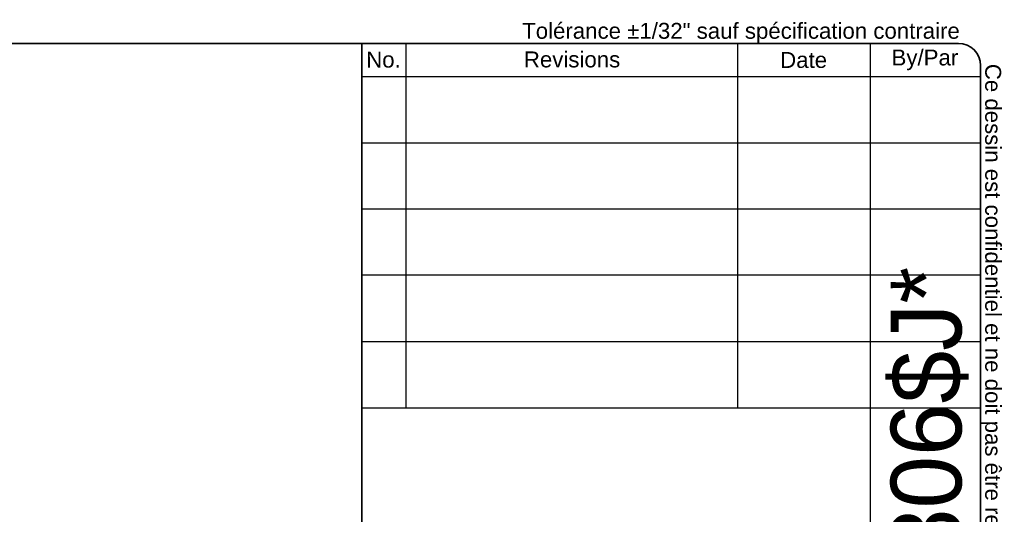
# Model space of a CAD drawing. Header units: inches. Extents: x 0 to 140, y -11 to 91.
# Tile 13 of 13: x 94 to 140, y 68 to 91. Entities that reach past the tile are written whole.
import ezdxf
from ezdxf.enums import TextEntityAlignment as Align

# ---------------------------------------------------------------- set-up
doc = ezdxf.new("R2010")
doc.units = ezdxf.units.IN
doc.header["$LTSCALE"] = 8.43274
doc.header["$MEASUREMENT"] = 0
doc.layers.get('0').update_dxf_attribs({"lineweight": 25})
doc.layers.add('Sketch Geometry(ANSI)', color=7, linetype='Continuous', lineweight=25)
doc.layers.add('Symbols(ANSI)', color=7, linetype='Continuous', lineweight=25)
doc.styles.add('Current-ANSI', font='arial.ttf')
doc.styles.add('Text Style44', font='arialbd.ttf')
doc.styles.add('Text Style83', font='FRE3OF9X.TTF')

# ---------------------------------------------------------------- blocks, each defined once
blk = doc.blocks.new('Title Blocks EXM - ANSI B')
at = {"layer": 'Sketch Geometry(ANSI)'}
for p, q in [((13.25, 10.687), (16.625, 10.687)), ((13.5, 10.687), (13.5, 8.625)), ((15.375, 10.687), (15.375, 8.625)), ((16.125, 10.687), (16.125, 3.5)), ((16.75, 10.562), (16.75, 0.375)), ((13.25, 10.5), (16.75, 10.5)), ((13.25, 10.125), (16.75, 10.125)), ((13.25, 9.75), (16.75, 9.75)), ((16.75, 9.375), (13.25, 9.375)), ((13.25, 9), (16.75, 9)), ((16.75, 9), (16.75, 8.625)), ((13.25, 8.625), (16.75, 8.625))]:
    blk.add_line(p, q, dxfattribs=at)
at = {"layer": 'Sketch Geometry(ANSI)', "linetype": 'Continuous', "lineweight": 35}
for q in [(13.25, 10.687), (13.25, 3.5)]:
    blk.add_line((13.25, 8.625), q, dxfattribs=at)
at = {"layer": 'Sketch Geometry(ANSI)'}
blk.add_arc((16.625, 10.562), 0.125, 0, 90, dxfattribs=at)
at = {"layer": 'Symbols(ANSI)', "color": 7, "char_height": 0.09, "attachment_point": 5, "style": 'Current-ANSI'}
for s, insert, width in [('No.', (13.3727, 10.5947), 0.250391), ('Revisions', (14.4395, 10.5958), 1.873306), ('Date', (15.7494, 10.5928), 0.751347), ('By/Par', (16.4354, 10.5938), 0.622018)]:
    blk.add_mtext(s, dxfattribs=dict(at, insert=insert, width=width))
at = {"layer": 'Symbols(ANSI)', "color": 7, "style": 'Current-ANSI'}
for tag, p in [('REV1', (13.3753, 10.3127)), ('REV1DATE', (15.7496, 10.31)), ('REV1BY', (16.4371, 10.3133)), ('REV2', (13.3734, 9.9377)), ('REV2DATE', (15.7475, 9.9406)), ('REV2BY', (16.4372, 9.9385)), ('REV3', (13.3741, 9.563)), ('REV3DATE', (15.7516, 9.563)), ('REV3BY', (16.4372, 9.5635)), ('REV4', (13.3766, 9.1879)), ('REV4DATE', (15.7516, 9.1879)), ('REV4BY', (16.4411, 9.1885)), ('REV5', (13.3734, 8.8129)), ('REV5DATE', (15.7516, 8.8129)), ('REV5BY', (16.4379, 8.8113)), ('MFG_APPROVED_DATE', (16.3934, 2.3745)), ('DETAIL_REV', (16.2494, 0.9257))]:
    blk.add_attdef(tag, text='', height=0.09, dxfattribs=at).set_placement(p, align=Align.MIDDLE_CENTER)
for tag, p in [('REV1DESC', (13.5255, 10.3098)), ('REV2DESC', (13.5253, 9.9374)), ('REV3DESC', (13.528, 9.5635)), ('REV4DESC', (13.533, 9.1903)), ('REV5DESC', (13.5322, 8.8113)), ('COMPANY', (14.1202, 2.375))]:
    blk.add_attdef(tag, text='', height=0.09, dxfattribs=at).set_placement(p, align=Align.MIDDLE_LEFT)
at = {"layer": 'Symbols(ANSI)', "color": 7, "style": 'Text Style83'}
blk.add_attdef('BARCODE_001', (16.6422, 4.0397), '', height=0.4, rotation=90, dxfattribs=at)
at = {"layer": 'Symbols(ANSI)', "color": 7}
for tag, p, height, style in [('IDW_DATE_001', (16.1134, 2.0805), 0.09, 'Current-ANSI'), ('MATERIEL_001', (13.9591, 1.7815), 0.09, 'Current-ANSI'), ('COLOR_001', (14.2747, 1.4037), 0.09, 'Current-ANSI'), ('FINISH_001', (16.106, 1.3941), 0.09, 'Current-ANSI'), ('IDW_DESC_001', (13.5827, 0.8857), 0.09, 'Current-ANSI'), ('Sheet_Number_001', (16.3461, 0.5799), 0.09, 'Current-ANSI'), ('IDW_NAME_001', (13.8163, 0.3053), 0.14, 'Text Style44'), ('IDW_REV_001', (15.9474, 0.3552), 0.14, 'Text Style44'), ('Number_of_sheets_001', (16.5509, 0.3301), 0.09, 'Current-ANSI')]:
    blk.add_attdef(tag, p, '', height=height, dxfattribs=dict(at, style=style))
blk = doc.blocks.new('Borders 1_EXM - B (Inch)')
at = {"layer": 'Sketch Geometry(ANSI)', "linetype": 'Continuous', "lineweight": 35}
for p, q in [((16.3979, 10.6915), (0.5229, 10.6915)), ((16.5229, 0.3795), (16.5229, 10.5665))]:
    blk.add_line(p, q, dxfattribs=at)
blk.add_arc((16.3979, 10.5665), 0.125, 0, 90, dxfattribs=at)
at = {"layer": 'Symbols(ANSI)', "color": 7, "insert": (13.9302, 10.6908), "char_height": 0.09, "attachment_point": 7, "style": 'Current-ANSI'}
blk.add_mtext('Tolérance ±1/32" sauf spécification contraire', dxfattribs=at)
at = {"layer": 'Symbols(ANSI)', "color": 7, "insert": (16.5222, 10.576), "char_height": 0.09, "attachment_point": 7, "rotation": 270, "style": 'Current-ANSI'}
blk.add_mtext('Ce dessin est confidentiel et ne doit pas être reproduit ou utilisé sans le consentement de EXM', dxfattribs=at)
at = {"layer": 'Symbols(ANSI)', "color": 7, "style": 'Current-ANSI'}
blk.add_attdef('FILENAME_AND_PATH_001', (6.0134, 10.7181), '', height=0.09, dxfattribs=at)

msp = doc.modelspace()

# ---------------------------------------------------------------- block references
at = {"xscale": 8.432740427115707, "yscale": 8.432740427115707, "zscale": 8.432740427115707}
msp.add_blockref('Borders 1_EXM - B (Inch)', (0, 0), dxfattribs=at)
ref = msp.add_blockref('Title Blocks EXM - ANSI B', (-1.9154, 0.0383), dxfattribs=dict(xscale=8.432740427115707, yscale=8.432740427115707, zscale=8.432740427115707))
ref.add_attrib('BARCODE_001', '*$H1100EH241806$J*', (138.4241, 34.1038), dxfattribs={"layer": 'Symbols(ANSI)', "color": 7, "height": 3.373096, "rotation": 90, "style": 'Text Style83'})

doc.saveas('drawing.dxf')
